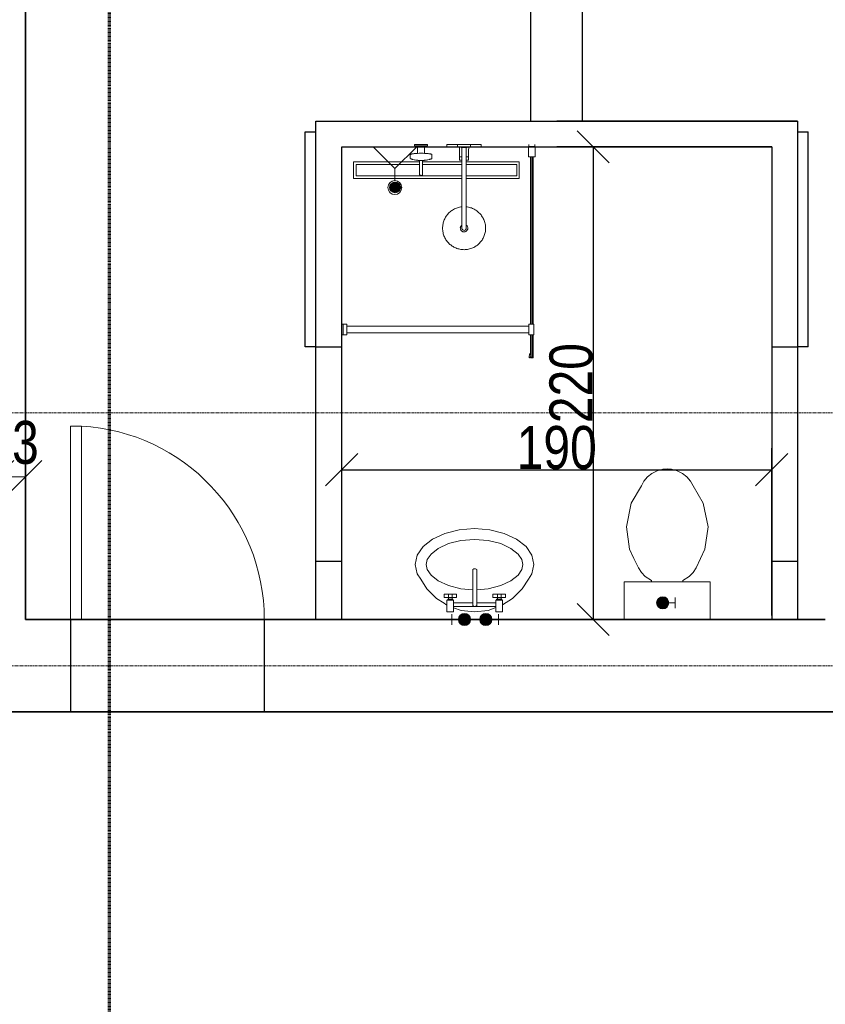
# Model space of a CAD drawing. Header units: millimetres. Extents: x -57350 to 14871, y -25411 to 16830.
# Tile 41 of 66: x -21531 to -17784, y -5145 to -563. Entities that reach past the tile are written whole.
import ezdxf
from ezdxf.lldxf.tags import DXFTag

# ---------------------------------------------------------------- set-up
doc = ezdxf.new("R2010")
doc.units = ezdxf.units.MM
doc.linetypes.add('Kreska', pattern=[6.35, 3.175, -3.175])
doc.linetypes.add('Linia siatki', pattern=[22.225, 12.7, -3.175, 3.175, -3.175])
for name, color, linetype, lineweight in [('A-ANNO-DIMS', 7, 'Continuous', 5), ('A-ANNO-DIMS-100', 7, 'Continuous', 5), ('A-DETL-GENF', 7, 'Continuous', 5), ('A-DOOR', 7, 'Continuous', 5), ('A-WALL', 7, 'Continuous', 5), ('G-ANNO-SYMB', 7, 'Continuous', 5), ('IS_Odbiorniki', 7, 'SOLID', 18), ('P-SANR-FIXT', 7, 'Continuous', 5), ('S-GRID', 7, 'Continuous', 5)]:
    doc.layers.add(name, color=color, linetype=linetype, lineweight=lineweight)
doc.layers.add('Default', color=7, linetype='Continuous')
doc.layers.add('IS_Ciepła_woda', color=1, linetype='DASHDOT', lineweight=30, true_color=0xff0000)
doc.styles.add('Arial_2', font='arial.ttf', dxfattribs={"width": 0.8, "height": 200})
tags = doc.linetypes.add('DASHDOT', pattern=[20, 10, -5, 0, -5]).pattern_tags.tags
tags[10:11] = [DXFTag(74, 4), DXFTag(75, 0), DXFTag(340, '0'), DXFTag(46, 0.0), DXFTag(50, 0.0), DXFTag(44, 0.0), DXFTag(45, 0.0)]
tags[8:9] = [DXFTag(74, 4), DXFTag(75, 0), DXFTag(340, '0'), DXFTag(46, 0.0), DXFTag(50, 0.0), DXFTag(44, 0.0), DXFTag(45, 0.0)]
tags[6:7] = [DXFTag(74, 4), DXFTag(75, 0), DXFTag(340, '0'), DXFTag(46, 0.0), DXFTag(50, 0.0), DXFTag(44, 0.0), DXFTag(45, 0.0)]
tags[4:5] = [DXFTag(74, 4), DXFTag(75, 0), DXFTag(340, '0'), DXFTag(46, 0.0), DXFTag(50, 0.0), DXFTag(44, 0.0), DXFTag(45, 0.0)]
tags = doc.linetypes.add('SOLID', pattern=[10, 10, 0]).pattern_tags.tags
tags[6:7] = [DXFTag(74, 4), DXFTag(75, 0), DXFTag(340, '0'), DXFTag(46, 0.0), DXFTag(50, 0.0), DXFTag(44, 0.0), DXFTag(45, 0.0)]
tags[4:5] = [DXFTag(74, 4), DXFTag(75, 0), DXFTag(340, '0'), DXFTag(46, 0.0), DXFTag(50, 0.0), DXFTag(44, 0.0), DXFTag(45, 0.0)]
doc.dimstyles.new('REVIT_standard', dxfattribs={"dimscale": 304.8, "dimtxt": 204.05188, "dimasz": 0.492126, "dimexe": 0.328084, "dimexo": 0.0625, "dimgap": 0, "dimtad": 1, "dimdec": 0, "dimlfac": 0.1, "dimzin": 0, "dimdsep": 46, "dimtxsty": 'Arial_2', "dimblk1": 'OBLIQUE', "dimblk2": 'OBLIQUE', "dimsah": 1, "dimcen": 0.09, "dimazin": 0, "dimtfac": 1, "dimtdec": 4, "dimtix": 1, "dimtmove": 0, "dimatfit": 3, "dimfxl": 0.328084, "dimfxlon": 1, "dimtvp": 1, "dimtolj": 1, "dimtzin": 0, "dimarcsym": 2})

# ---------------------------------------------------------------- blocks, each defined once
blk = doc.blocks.new('DIMBLOCK103-RZUT PIĘTRA I')
at = {"layer": 'A-ANNO-DIMS-100', "color": 250, "true_color": 0x303030, "transparency": 16777216}
for p, q in [((-21633.4, -2689.7), (-21633.4, -2589.7)), ((-21503.4, -2689.7), (-21503.4, -2589.7)), ((-21633.4, -2689.7), (-21558.4, -2614.7)), ((-21503.4, -2689.7), (-21428.4, -2614.7)), ((-21633.4, -2689.7), (-21708.4, -2764.7)), ((-21633.4, -2689.7), (-21503.4, -2689.7)), ((-21633.4, -2689.7), (-21633.4, -2789.7)), ((-21503.4, -2689.7), (-21578.4, -2764.7)), ((-21503.4, -2689.7), (-21503.4, -2789.7))]:
    blk.add_line(p, q, dxfattribs=at)
at = {"layer": 'A-ANNO-DIMS-100', "color": 0, "transparency": 16777216, "insert": (-21690.8, -2430.1), "char_height": 200, "width": 293.835, "attachment_point": 1, "line_spacing_factor": 0.941778, "style": 'Arial_2'}
blk.add_mtext('13', dxfattribs=at)
blk = doc.blocks.new('_Oblique')
at = {"color": 0, "linetype": 'ByBlock', "lineweight": -2}
blk.add_line((-0.5, -0.5), (0.5, 0.5), dxfattribs=at)
blk = doc.blocks.new('A$C4DF32C06')
at = {"layer": 'IS_Odbiorniki', "ltscale": 10}
h = blk.add_hatch(color=256, dxfattribs=at)
h.dxf.hatch_style = 1
edge = h.paths.add_edge_path()
edge.add_arc((28.2, 28.2), 28.2, 0, 360)
for points in [[(56.5, 28.2), (86.6, 28.2), (86.6, 52.7)], [(56.5, 28.2), (86.6, 28.2), (86.6, 3.8)]]:
    blk.add_lwpolyline(points, dxfattribs=at)
blk.add_circle((28.2, 28.2), 28.2, dxfattribs=at)
blk = doc.blocks.new('M_Jednoskrzydłowe płytowe - 90-1530093-RZUT PIĘTRA I')
at = {"layer": 'A-DOOR', "lineweight": 18}
for p, q in [((399, 215), (399, 1115.2)), ((450, 1115.2), (399, 1115.2)), ((450, 215), (450, 1115.2)), ((450, 215), (399, 215))]:
    blk.add_line(p, q, dxfattribs=at)
at = {"layer": 'A-DOOR'}
blk.add_arc((450, 215), 901.7, 93.2424, 180, dxfattribs=at)
blk = doc.blocks.new('Sanitary_Showers_Roca_T-500-Pack-Basic-Thermostatic - T-500 Pack Basic Thermostatic-822852-Rzut Parteru')
at = {"layer": 'A-DETL-GENF'}
for p, q in [((63, 0), (-4.7, 0)), ((-4.7, 0), (-4.7, -13)), ((85.3, 0), (63, 0)), ((155.3, 0), (85.3, 0)), ((-171.4, -45.4), (-172.8, -45.9)), ((-169.8, -44.9), (-171.4, -45.4)), ((-167.8, -44.5), (-169.8, -44.9)), ((-165.6, -44), (-167.8, -44.5)), ((-163.2, -43.6), (-165.6, -44)), ((-160.5, -43.2), (-163.2, -43.6)), ((-157.6, -42.8), (-160.5, -43.2)), ((-154.4, -42.5), (-157.6, -42.8)), ((-123.6, -0.1), (-154.7, -0.1)), ((-154.7, -0.1), (-154.7, -6.1)), ((-154.7, -6.1), (-140.7, -6.1)), ((-151.1, -42.2), (-154.4, -42.5)), ((-147.7, -41.9), (-151.1, -42.2)), ((-144.1, -41.7), (-147.7, -41.9)), ((-140.7, -41.5), (-144.1, -41.7)), ((-140.7, -6.1), (-140.7, -41.5)), ((-140.7, -6.1), (-108.7, -6.1)), ((-134.3, -41.3), (-140.7, -41.5)), ((-127.9, -41.2), (-134.3, -41.3)), ((-121.5, -41.2), (-127.9, -41.2)), ((-94.7, -0.1), (-123.6, -0.1)), ((-115.1, -41.3), (-121.5, -41.2)), ((-108.7, -41.5), (-115.1, -41.3)), ((-108.7, -41.5), (-108.7, -6.1)), ((-108.7, -6.1), (-94.7, -6.1)), ((-105.4, -41.7), (-108.7, -41.5)), ((-101.8, -41.9), (-105.4, -41.7)), ((-98.3, -42.2), (-101.8, -41.9)), ((-95, -42.5), (-98.3, -42.2)), ((-91.9, -42.8), (-95, -42.5)), ((-94.7, -6.1), (-94.7, -0.1)), ((-89, -43.2), (-91.9, -42.8)), ((-86.3, -43.6), (-89, -43.2)), ((-83.8, -44), (-86.3, -43.6)), ((-81.6, -44.4), (-83.8, -44)), ((-79.7, -44.9), (-81.6, -44.4)), ((-78, -45.4), (-79.7, -44.9)), ((-76.6, -45.9), (-78, -45.4)), ((-4.7, -13), (53.8, -13)), ((45.3, -0.1), (45.3, -12.1)), ((45.3, -12.1), (105.3, -12.1)), ((53.8, -13), (54, -29.1)), ((53.8, -13), (61.3, -13)), ((54, -29.1), (54, -31.8)), ((54, -31.8), (54.3, -52.5)), ((61.3, -12.1), (61.3, -14.6)), ((61.3, -14.6), (89.3, -14.6)), ((65, -14.6), (65, -73.3)), ((89.3, -12.1), (75.3, -12.1)), ((85.6, -73.3), (85.6, -14.6)), ((89.3, -14.6), (89.3, -12.1)), ((96.8, -13), (89.3, -13)), ((96.3, -52.5), (96.5, -31.8)), ((96.5, -29.1), (96.8, -13)), ((96.5, -31.8), (96.5, -29.1)), ((96.8, -13), (155.3, -13)), ((105.3, -12.1), (105.3, -0.1)), ((155.3, -13), (155.3, 0)), ((-174.7, -47), (-175.3, -48)), ((-175.3, -48), (-175.3, -65.1)), ((-175.3, -65.1), (-174.7, -66.2)), ((-173.9, -46.4), (-174.7, -47)), ((-174.7, -66.2), (-173.9, -66.7)), ((-172.8, -45.9), (-173.9, -46.4)), ((-173.9, -66.7), (-172.8, -67.2)), ((-172.8, -67.2), (-171.4, -67.7)), ((-171.4, -67.7), (-169.8, -68.2)), ((-169.8, -68.2), (-167.8, -68.7)), ((-167.8, -68.7), (-165.5, -69.1)), ((-165.5, -69.1), (-164, -69.6)), ((-164, -69.6), (-163.1, -69.8)), ((-163.1, -69.8), (-156.8, -71.3)), ((-156.8, -71.3), (-155.8, -71.5)), ((-155.8, -71.5), (-154.8, -71.7)), ((-154.8, -71.7), (-149.8, -72.7)), ((-149.8, -72.7), (-148.9, -72.8)), ((-148.9, -72.8), (-147.9, -73)), ((-147.9, -73), (-146.8, -73.1)), ((-146.8, -73.1), (-142.4, -73.8)), ((-142.4, -73.8), (-141.6, -73.9)), ((-141.6, -73.9), (-140.6, -74)), ((-140.6, -74), (-139.6, -74.1)), ((-139.6, -74.1), (-138.6, -74.2)), ((-138.6, -74.2), (-137.6, -74.3)), ((-137.6, -74.3), (-136.5, -74.3)), ((-136.5, -74.3), (-133.6, -74.6)), ((-133.6, -74.6), (-132.8, -74.6)), ((-132.8, -74.6), (-131.7, -74.7)), ((-131.7, -74.7), (-131.7, -80.5)), ((-131.7, -74.7), (-128.9, -74.8)), ((-131.7, -80.5), (-131.7, -86)), ((-131.7, -86), (-131.7, -88.8)), ((-131.7, -88.8), (-131.7, -91.8)), ((-128.9, -74.8), (-126.1, -74.9)), ((-126.1, -74.9), (-123.3, -74.9)), ((-123.3, -74.9), (-120.5, -74.8)), ((-120.5, -74.8), (-117.7, -74.7)), ((-117.7, -74.7), (-116.7, -74.6)), ((-117.7, -109.6), (-117.7, -74.7)), ((-116.7, -74.6), (-115.8, -74.6)), ((-115.8, -74.6), (-112.9, -74.3)), ((-112.9, -74.3), (-111.8, -74.3)), ((-111.8, -74.3), (-110.8, -74.2)), ((-110.8, -74.2), (-109.8, -74.1)), ((-109.8, -74.1), (-108.8, -74)), ((-108.8, -74), (-107.9, -73.9)), ((-107.9, -73.9), (-107, -73.7)), ((-107, -73.7), (-102.6, -73.1)), ((-102.6, -73.1), (-101.5, -73)), ((-101.5, -73), (-100.5, -72.8)), ((-100.5, -72.8), (-99.6, -72.7)), ((-99.6, -72.7), (-94.7, -71.7)), ((-94.7, -71.7), (-93.6, -71.5)), ((-93.6, -71.5), (-92.6, -71.3)), ((-92.6, -71.3), (-86.4, -69.8)), ((-86.4, -69.8), (-85.4, -69.5)), ((-85.4, -69.5), (-83.9, -69.1)), ((-83.9, -69.1), (-81.6, -68.6)), ((-81.6, -68.6), (-79.6, -68.2)), ((-79.6, -68.2), (-78, -67.7)), ((-78, -67.7), (-76.6, -67.2)), ((-75.5, -46.4), (-76.6, -45.9)), ((-76.6, -67.2), (-75.5, -66.7)), ((-74.8, -46.9), (-75.5, -46.4)), ((-75.5, -66.7), (-74.8, -66.1)), ((-74.1, -48), (-74.8, -46.9)), ((-74.8, -66.1), (-74.1, -65.1)), ((-74.1, -65.1), (-74.1, -48)), ((54.3, -52.5), (54.7, -73.3)), ((54.4, -57.9), (65, -57.9)), ((54.7, -73.3), (65, -73.3)), ((60.3, -57.9), (59.5, -57.9)), ((60.3, -73.2), (59.5, -73.3)), ((61.1, -57.8), (60.3, -57.9)), ((61.1, -73.1), (60.3, -73.2)), ((61.9, -57.6), (61.1, -57.8)), ((61.9, -73), (61.1, -73.1)), ((62.6, -57.4), (61.9, -57.6)), ((62.6, -72.8), (61.9, -73)), ((63.4, -57.2), (62.6, -57.4)), ((63.4, -72.6), (62.6, -72.8)), ((64.2, -57), (63.4, -57.2)), ((64.2, -72.3), (63.4, -72.6)), ((65, -56.7), (64.2, -57)), ((65, -72.1), (64.2, -72.3)), ((65, -73.3), (64.8, -290.3)), ((86.4, -56.9), (85.6, -56.7)), ((85.6, -57.9), (96.2, -57.9)), ((86.4, -72.3), (85.6, -72)), ((85.6, -290.3), (85.6, -73.3)), ((85.6, -73.3), (95.8, -73.3)), ((87.2, -57.2), (86.4, -56.9)), ((87.2, -72.5), (86.4, -72.3)), ((88, -57.4), (87.2, -57.2)), ((88, -72.7), (87.2, -72.5)), ((88.8, -57.6), (88, -57.4)), ((88.8, -72.9), (88, -72.7)), ((89.6, -57.8), (88.8, -57.6)), ((89.6, -73.1), (88.8, -72.9)), ((90.4, -57.9), (89.6, -57.8)), ((90.4, -73.2), (89.6, -73.1)), ((91.3, -57.9), (90.4, -57.9)), ((91.3, -73.3), (90.4, -73.2)), ((95.8, -73.3), (96.3, -52.5)), ((-131.7, -91.8), (-131.7, -96.5)), ((-131.7, -96.5), (-131.7, -101.5)), ((-131.7, -101.5), (-131.7, -116.3)), ((-131.7, -116.3), (-131.7, -138.6)), ((-117.7, -121.5), (-117.7, -109.6)), ((-117.7, -130.3), (-117.7, -121.5)), ((-117.7, -136.7), (-117.7, -130.3)), ((-117.7, -138.6), (-117.7, -136.7)), ((-131.7, -138.6), (-131.5, -139.9)), ((-131.5, -139.9), (-131.1, -141.1)), ((-131.1, -141.1), (-130.4, -142.3)), ((-130.4, -142.3), (-129.5, -143.4)), ((-129.5, -143.4), (-127.2, -144.9)), ((-127.2, -144.9), (-126, -145.3)), ((-126, -145.3), (-124.7, -145.5)), ((-124.7, -145.5), (-123.4, -145.3)), ((-123.4, -145.3), (-122.1, -144.9)), ((-122.1, -144.9), (-119.9, -143.3)), ((-119.9, -143.3), (-119, -142.3)), ((-119, -142.3), (-118.3, -141.1)), ((-118.3, -141.1), (-117.8, -139.9)), ((-117.8, -139.9), (-117.7, -138.6)), ((3.1, -320.6), (0, -324)), ((6.4, -317.2), (3.1, -320.6)), ((10, -314.1), (6.4, -317.2)), ((13.7, -311), (10, -314.1)), ((17.6, -308.1), (13.7, -311)), ((21.7, -305.3), (17.6, -308.1)), ((26, -302.8), (21.7, -305.3)), ((30.4, -300.4), (26, -302.8)), ((35, -298.2), (30.4, -300.4)), ((39.7, -296.3), (35, -298.2)), ((44.6, -294.6), (39.7, -296.3)), ((49.5, -293.1), (44.6, -294.6)), ((54.6, -291.9), (49.5, -293.1)), ((59.6, -291), (54.6, -291.9)), ((64.8, -290.3), (59.6, -291)), ((65, -290.3), (65, -385.5)), ((90.3, -290.9), (85.6, -290.3)), ((85.6, -385.5), (85.6, -290.3)), ((95.3, -291.8), (90.3, -290.9)), ((100.2, -292.9), (95.3, -291.8)), ((104.9, -294.3), (100.2, -292.9)), ((109.5, -295.8), (104.9, -294.3)), ((114, -297.6), (109.5, -295.8)), ((118.4, -299.5), (114, -297.6)), ((122.5, -301.6), (118.4, -299.5)), ((126.6, -303.9), (122.5, -301.6)), ((130.4, -306.3), (126.6, -303.9)), ((134.1, -308.9), (130.4, -306.3)), ((137.6, -311.6), (134.1, -308.9)), ((141.1, -314.5), (137.6, -311.6)), ((144.5, -317.6), (141.1, -314.5)), ((147.8, -320.9), (144.5, -317.6)), ((-21.6, -364.9), (-22.7, -369.8)), ((-20.2, -360.1), (-21.6, -364.9)), ((-18.7, -355.5), (-20.2, -360.1)), ((-16.9, -351), (-18.7, -355.5)), ((-15, -346.7), (-16.9, -351)), ((-12.8, -342.5), (-15, -346.7)), ((-10.6, -338.5), (-12.8, -342.5)), ((-8.2, -334.6), (-10.6, -338.5)), ((-5.6, -331), (-8.2, -334.6)), ((-2.9, -327.4), (-5.6, -331)), ((0, -324), (-2.9, -327.4)), ((151, -324.4), (147.8, -320.9)), ((154.1, -328.2), (151, -324.4)), ((157, -332.1), (154.1, -328.2)), ((159.7, -336.2), (157, -332.1)), ((162.3, -340.5), (159.7, -336.2)), ((164.7, -344.9), (162.3, -340.5)), ((166.8, -349.5), (164.7, -344.9)), ((168.8, -354.2), (166.8, -349.5)), ((170.5, -359.1), (168.8, -354.2)), ((171.9, -364), (170.5, -359.1)), ((173.1, -369), (171.9, -364)), ((-24.6, -384.8), (-24.7, -390)), ((-24.7, -390), (-24.6, -395.1)), ((-24.2, -379.7), (-24.6, -384.8)), ((-24.6, -395.1), (-24.2, -400.3)), ((-23.6, -374.7), (-24.2, -379.7)), ((-24.2, -400.3), (-23.5, -405.4)), ((-22.7, -369.8), (-23.6, -374.7)), ((-23.5, -405.4), (-22.5, -410.5)), ((-22.5, -410.5), (-21.3, -415.5)), ((58.2, -386.3), (57.8, -388.8)), ((57.8, -388.8), (57.9, -391.4)), ((57.9, -391.4), (58.3, -393.9)), ((58.9, -383.8), (58.2, -386.3)), ((58.3, -393.9), (59.1, -396.4)), ((59.9, -381.4), (58.9, -383.8)), ((59.1, -396.4), (60.3, -398.7)), ((61.3, -379.3), (59.9, -381.4)), ((60.3, -398.7), (61.7, -400.8)), ((63, -377.3), (61.3, -379.3)), ((61.7, -400.8), (63.5, -402.7)), ((65, -375.6), (63, -377.3)), ((63.5, -402.7), (65.5, -404.3)), ((65, -385.5), (65.3, -392.3)), ((65.3, -392.3), (69, -397.9)), ((65.5, -404.3), (67.8, -405.6)), ((67.8, -405.6), (70.2, -406.5)), ((69, -397.9), (75.3, -400.1)), ((70.2, -406.5), (72.7, -407.1)), ((72.7, -407.1), (75.3, -407.3)), ((75.3, -400.1), (81.6, -397.9)), ((75.3, -407.3), (77.9, -407.1)), ((77.9, -407.1), (80.4, -406.5)), ((80.4, -406.5), (82.8, -405.6)), ((81.6, -397.9), (85.3, -392.3)), ((82.8, -405.6), (85, -404.3)), ((85, -404.3), (87.1, -402.7)), ((85.3, -392.3), (85.6, -385.5)), ((87.6, -377.3), (85.6, -375.6)), ((87.1, -402.7), (88.8, -400.8)), ((89.3, -379.3), (87.6, -377.3)), ((88.8, -400.8), (90.3, -398.7)), ((90.7, -381.4), (89.3, -379.3)), ((90.3, -398.7), (91.5, -396.4)), ((91.7, -383.8), (90.7, -381.4)), ((91.5, -396.4), (92.3, -393.9)), ((92.4, -386.3), (91.7, -383.8)), ((92.3, -393.9), (92.7, -391.4)), ((92.8, -388.8), (92.4, -386.3)), ((92.7, -391.4), (92.8, -388.8)), ((172.1, -414.6), (173.3, -409.8)), ((174.1, -374.1), (173.1, -369)), ((173.3, -409.8), (174.2, -404.8)), ((174.7, -379.3), (174.1, -374.1)), ((174.2, -404.8), (174.8, -399.8)), ((175.1, -384.4), (174.7, -379.3)), ((174.8, -399.8), (175.2, -394.7)), ((175.3, -389.6), (175.1, -384.4)), ((175.2, -394.7), (175.3, -389.6)), ((-21.3, -415.5), (-19.9, -420.5)), ((-19.9, -420.5), (-18.2, -425.3)), ((-18.2, -425.3), (-16.2, -430)), ((-16.2, -430), (-14.1, -434.6)), ((-14.1, -434.6), (-11.7, -439.1)), ((-11.7, -439.1), (-9.1, -443.3)), ((-9.1, -443.3), (-6.4, -447.5)), ((-6.4, -447.5), (-3.5, -451.4)), ((-3.5, -451.4), (-0.4, -455.1)), ((-0.4, -455.1), (2.8, -458.6)), ((147.5, -459), (150.6, -455.6)), ((150.6, -455.6), (153.5, -452.1)), ((153.5, -452.1), (156.2, -448.5)), ((156.2, -448.5), (158.7, -444.9)), ((158.7, -444.9), (161.1, -441)), ((161.1, -441), (163.4, -437)), ((163.4, -437), (165.5, -432.8)), ((165.5, -432.8), (167.5, -428.5)), ((167.5, -428.5), (169.2, -424)), ((169.2, -424), (170.8, -419.4)), ((170.8, -419.4), (172.1, -414.6)), ((2.8, -458.6), (6.1, -461.9)), ((6.1, -461.9), (9.5, -465.1)), ((9.5, -465.1), (13, -468)), ((13, -468), (16.5, -470.7)), ((16.5, -470.7), (20.2, -473.2)), ((20.2, -473.2), (24, -475.6)), ((24, -475.6), (28, -477.9)), ((28, -477.9), (32.2, -480)), ((32.2, -480), (36.6, -482)), ((36.6, -482), (41, -483.7)), ((41, -483.7), (45.7, -485.3)), ((45.7, -485.3), (50.4, -486.6)), ((50.4, -486.6), (55.3, -487.7)), ((55.3, -487.7), (60.2, -488.6)), ((60.2, -488.6), (65.3, -489.3)), ((65.3, -489.3), (70.4, -489.6)), ((70.4, -489.6), (75.5, -489.8)), ((75.5, -489.8), (80.6, -489.6)), ((80.6, -489.6), (85.8, -489.2)), ((85.8, -489.2), (90.9, -488.5)), ((90.9, -488.5), (96, -487.6)), ((96, -487.6), (101.1, -486.4)), ((101.1, -486.4), (106, -484.9)), ((106, -484.9), (110.8, -483.2)), ((110.8, -483.2), (115.6, -481.3)), ((115.6, -481.3), (120.2, -479.1)), ((120.2, -479.1), (124.6, -476.8)), ((124.6, -476.8), (128.9, -474.2)), ((128.9, -474.2), (133, -471.4)), ((133, -471.4), (136.9, -468.5)), ((136.9, -468.5), (140.6, -465.5)), ((140.6, -465.5), (144.1, -462.3)), ((144.1, -462.3), (147.5, -459))]:
    blk.add_line(p, q, dxfattribs=at)
blk = doc.blocks.new('Plumbing_Drainage_Roca_IN-WALL-950-IN-DRAIN-CHANNEL-Installatio - IN-WALL 950 IN-DRAIN CHANNEL - Installation drainage kit-V29-Rzut Parteru')
at = {"layer": 'A-DETL-GENF'}
for p, q in [((-385.7, 39.3), (-385.7, -38.1)), ((-78, 39.3), (-385.7, 39.3)), ((-78, 39.3), (-385.7, 39.3)), ((-385.7, 39.3), (-385.7, -38.1)), ((-78, 27.3), (-373.4, 27.3)), ((-373.4, 27.3), (-373.4, -26)), ((118.7, 39.3), (-63.9, 39.3)), ((118.7, 39.3), (-63.9, 39.3)), ((118.7, 27.3), (-63.9, 27.3)), ((385.8, 39.3), (139.3, 39.3)), ((385.8, 39.3), (139.3, 39.3)), ((373.6, 27.3), (139.3, 27.3)), ((373.6, -26), (373.6, 27.3)), ((385.8, -38.1), (385.8, 39.3)), ((385.8, -38.1), (385.8, 39.3)), ((-385.7, -38.1), (118.6, -38.1)), ((-385.7, -38.1), (118.6, -38.1)), ((-373.4, -26), (118.7, -26)), ((139.3, -26), (373.6, -26)), ((139.3, -38.1), (385.8, -38.1)), ((139.3, -38.1), (385.8, -38.1))]:
    blk.add_line(p, q, dxfattribs=at)
blk = doc.blocks.new('Sanitary_Shower-screens_Shower-wall-Square_100_GB51SRWL10 _1_ - 1000 mm_ Chromed Profiles-830542-Rzut Parteru')
at = {"layer": 'P-SANR-FIXT', "color": 13, "true_color": 0xcb6b69}
for p, q in [((11, 898), (1, 898)), ((11, 899), (11, 898)), ((11, 898), (11, 870)), ((56.5, 900), (12, 900)), ((58, 869.5), (58, 898.5)), ((837, 890.5), (58, 890.5)), ((58, 890.5), (58, 877.5)), ((837, 887), (58, 887)), ((58, 887), (58, 881)), ((58, 881), (837, 881)), ((58, 877.5), (837, 877.5)), ((887, 893), (837, 893)), ((837, 893), (837, 870)), ((887, 870), (887, 893)), ((993.5, 890.5), (887, 890.5)), ((991.5, 887), (887, 887)), ((887, 881), (991.5, 881)), ((887, 877.5), (981.3, 877.5)), ((977.8, 872.6), (991.1, 871.2)), ((981.1, 876.9), (978.3, 877.2)), ((980, 888.6), (979.9, 887.1)), ((979.9, 887.1), (991.8, 888.3)), ((991.8, 879.7), (979.9, 880.9)), ((979.9, 880.9), (979.9, 879.8)), ((979.9, 879.8), (981.8, 879.6)), ((991.4, 889.5), (980, 888.6)), ((981.8, 879.6), (981.1, 876.9)), ((988.9, 876), (989.6, 878.9)), ((991.5, 875.7), (988.9, 876)), ((989.3, 877.5), (993.5, 877.5)), ((989.6, 878.9), (991.3, 878.6)), ((991.5, 881), (991.5, 887)), ((991.8, 888.3), (991.8, 879.7)), ((993, 880.1), (993, 888)), ((993.5, 877.5), (993.5, 890.5)), ((1, 870), (11, 870)), ((11, 870), (11, 869)), ((12, 868), (56.5, 868)), ((837, 870), (887, 870)), ((846.5, 870), (846.5, 23)), ((877.5, 23), (877.5, 870)), ((846.5, 23), (837, 23)), ((837, 23), (837, 0)), ((837, 0), (887, 0)), ((838, 6), (888, 6)), ((846.5, 23), (877.5, 23)), ((887, 23), (877.5, 23)), ((887, 0), (887, 23))]:
    blk.add_line(p, q, dxfattribs=at)
for centre, radius, start, end in [((12, 899), 1, 90, 180), ((56.5, 898.5), 1.5, 0, 90), ((978, 874.9), 2.29, 83.0727, 263.758), ((991.3, 873.5), 2.28, 263.758, 84.1208), ((991.5, 880.1), 1.52, 261.8239, 359.9691), ((991.5, 888), 1.51, 2.4505, 94.355), ((12, 869), 1, 180, 270), ((56.5, 869.5), 1.5, 270, 360)]:
    blk.add_arc(centre, radius, start, end, dxfattribs=at)
blk = doc.blocks.new('*D429')
at = {"layer": 'A-ANNO-DIMS', "color": 0, "lineweight": -2, "transparency": 16777216}
for p, q in [((-20032.9, -3335.4), (-20032.9, -2557.3)), ((-18032.9, -3335.4), (-18032.9, -2557.3)), ((-20032.9, -2657.3), (-18032.9, -2657.3))]:
    blk.add_line(p, q, dxfattribs=at)
at = {"layer": 'Defpoints', "color": 0, "transparency": 16777216}
for p in [(-18032.9, -2657.3), (-20032.9, -3354.4), (-18032.9, -3354.4)]:
    blk.add_point(p, dxfattribs=at)
at = {"layer": 'A-ANNO-DIMS', "color": 0, "lineweight": -2, "transparency": 16777216, "xscale": 150, "yscale": 150, "zscale": 150, "rotation": 180}
blk.add_blockref('_Oblique', (-20032.9, -2657.3), dxfattribs=at)
at = {"layer": 'A-ANNO-DIMS', "color": 0, "lineweight": -2, "transparency": 16777216, "xscale": 150, "yscale": 150, "zscale": 150}
blk.add_blockref('_Oblique', (-18032.9, -2657.3), dxfattribs=at)
at = {"layer": 'A-ANNO-DIMS', "color": 0, "transparency": 16777216, "insert": (-19032.9, -2555.2), "char_height": 200, "attachment_point": 5, "style": 'Arial_2'}
blk.add_mtext('\\A1;190', dxfattribs=at)
blk = doc.blocks.new('*D430')
at = {"layer": 'A-ANNO-DIMS', "color": 0, "lineweight": -2, "transparency": 16777216}
for p, q in [((-18051.9, -1154.4), (-18963.4, -1154.4)), ((-18863.4, -1154.4), (-18863.4, -3354.4)), ((-18051.9, -3354.4), (-18963.4, -3354.4))]:
    blk.add_line(p, q, dxfattribs=at)
at = {"layer": 'Defpoints', "color": 0, "transparency": 16777216}
for p in [(-18032.9, -1154.4), (-18863.4, -3354.4), (-18032.9, -3354.4)]:
    blk.add_point(p, dxfattribs=at)
at = {"layer": 'A-ANNO-DIMS', "color": 0, "lineweight": -2, "transparency": 16777216, "xscale": 150, "yscale": 150, "zscale": 150}
for p, rotation in [((-18863.4, -1154.4), 90), ((-18863.4, -3354.4), 270)]:
    blk.add_blockref('_Oblique', p, dxfattribs=dict(at, rotation=rotation))
at = {"layer": 'A-ANNO-DIMS', "color": 0, "transparency": 16777216, "insert": (-18965.5, -2254.4), "char_height": 200, "attachment_point": 5, "rotation": 90, "style": 'Arial_2'}
blk.add_mtext('\\A1;220', dxfattribs=at)

msp = doc.modelspace()

# ---------------------------------------------------------------- hatches: boundary and pattern name
at = {"true_color": 0xed1f24}
h = msp.add_hatch(color=240, dxfattribs=at)
h.dxf.hatch_style = 1
edge = h.paths.add_edge_path()
edge.add_arc((-19784.55543, -1343.60134), 24.46739, 0, 360)
h = msp.add_hatch(color=240, dxfattribs=at)
h.dxf.hatch_style = 1
edge = h.paths.add_edge_path()
edge.add_arc((-18539.89076, -3276.74034), 24.46739, 0, 360)
h = msp.add_hatch(color=240, dxfattribs=at)
h.dxf.hatch_style = 1
edge = h.paths.add_edge_path()
edge.add_arc((-19461.82979, -3355.1091), 24.46739, 0, 360)
h = msp.add_hatch(color=240, dxfattribs=at)
h.dxf.hatch_style = 1
edge = h.paths.add_edge_path()
edge.add_arc((-19362.17242, -3355.67976), 24.46739, 0, 360)

# ---------------------------------------------------------------- linework, layer by layer
for p, q in [((-19152.86417, -1034.40745), (-19152.86417, 2095.59255)), ((-18912.86417, -1034.40745), (-18912.86417, 2095.59255)), ((-20152.86417, -3354.40745), (-20152.86417, -1034.40745)), ((-20152.86417, -1034.40745), (-17912.86417, -1034.40745)), ((-17912.86417, -1034.40745), (-19032.86417, -1034.40745)), ((-17912.86417, -1034.40745), (-17912.86417, -3354.40745)), ((-20202.86417, -2084.93179), (-20202.86417, -1084.93179)), ((-20202.86417, -1084.93179), (-20152.86417, -1084.93179)), ((-17912.86417, -1084.93179), (-17862.86417, -1084.93179)), ((-17862.86417, -2084.93179), (-17862.86417, -1084.93179)), ((-20032.86417, -3354.40745), (-20032.86417, -1154.40745)), ((-20032.86417, -1154.40745), (-18032.86417, -1154.40745)), ((-18032.86417, -1154.40745), (-19032.86417, -1154.40745)), ((-18032.86417, -1154.40745), (-18032.86417, -3354.40745)), ((-20152.86417, -2084.93179), (-20202.86417, -2084.93179)), ((-20152.86417, -3084.93179), (-20152.86417, -2084.93179)), ((-20152.86417, -2084.93179), (-20032.86417, -2084.93179)), ((-18032.86417, -2084.93179), (-17912.86417, -2084.93179)), ((-17862.86417, -2084.93179), (-17912.86417, -2084.93179)), ((-20032.86417, -3084.93179), (-20152.86417, -3084.93179)), ((-17912.86417, -3084.93179), (-18032.86417, -3084.93179)), ((-21503.41602, -3354.40745), (-19103.41602, -3354.40745)), ((-21295.00939, -3354.40745), (-21295.00939, -3784.40745)), ((-20393.31793, -3354.40745), (-20393.31793, -3784.40745)), ((-18032.86417, -3354.40745), (-20032.86417, -3354.40745))]:
    msp.add_line(p, q)
at = {"color": 240, "true_color": 0xed1f24}
for centre in [(-19784.55543, -1343.60134), (-18539.89076, -3276.74034), (-19461.82979, -3355.1091), (-19362.17242, -3355.67976)]:
    msp.add_circle(centre, 24.46739, dxfattribs=at)
at = {"layer": 'A-WALL', "lineweight": 35}
for p, q in [((-21503.41602, -3354.40745), (-21503.41602, 2095.59255)), ((-20698.41602, -3354.40745), (-21503.41602, -3354.40745)), ((-18863.41602, -3354.40745), (-20698.41602, -3354.40745)), ((-17784.52813, -3354.40745), (-18863.41602, -3354.40745)), ((-22243.41602, -3784.40745), (-20698.41602, -3784.40745)), ((-20698.41602, -3784.40745), (-17406.11821, -3784.40745))]:
    msp.add_line(p, q, dxfattribs=at)
at = {"layer": 'Default', "color": 7, "lineweight": 15, "ltscale": 35, "transparency": 33554687}
for p, q in [((-18565.83395, -2662.65874), (-18539.51772, -2655.27934)), ((-18539.51772, -2655.27934), (-18519.04126, -2653.4311)), ((-18519.04126, -2653.4311), (-18519.04126, -2652.79015)), ((-18498.56819, -2655.27934), (-18519.04126, -2653.4311)), ((-18472.24688, -2662.65874), (-18498.56819, -2655.27934)), ((-18610.65631, -2690.64346), (-18627.2769, -2710.06015)), ((-18610.65631, -2690.64346), (-18589.8848, -2674.62482)), ((-18589.8848, -2674.62482), (-18565.83395, -2662.65874)), ((-18448.19772, -2674.62482), (-18472.24688, -2662.65874)), ((-18427.42621, -2690.64346), (-18448.19772, -2674.62482)), ((-18410.80562, -2710.06015), (-18427.42621, -2690.64346)), ((-18639.0412, -2732.03556), (-18686.04076, -2812.77481)), ((-18627.2769, -2710.06015), (-18639.0412, -2732.03556)), ((-18399.04132, -2732.03556), (-18410.80562, -2710.06015)), ((-18399.04132, -2732.03556), (-18352.04176, -2812.77481)), ((-18686.04076, -2812.77481), (-18709.04032, -2923.36569)), ((-18352.04176, -2812.77481), (-18329.0422, -2923.36569)), ((-19486.60214, -2937.05462), (-19415.07017, -2931.33016)), ((-19415.07017, -2931.33016), (-19343.5382, -2937.05462)), ((-18694.04075, -3026.89934), (-18709.04032, -2923.36569)), ((-18329.0422, -2923.36569), (-18344.04177, -3026.89934)), ((-19610.49525, -2980.42043), (-19553.25747, -2953.78543)), ((-19553.25747, -2953.78543), (-19486.60214, -2937.05462)), ((-19343.5382, -2937.05462), (-19276.88286, -2953.78543)), ((-19276.88286, -2953.78543), (-19219.64169, -2980.42043)), ((-19682.02722, -3055.55901), (-19654.41893, -3015.1453)), ((-19654.41893, -3015.1453), (-19610.49525, -2980.42043)), ((-19617.43039, -3049.63786), (-19584.09086, -3023.28773)), ((-19584.09086, -3023.28773), (-19536.46731, -3001.13428)), ((-19536.46731, -3001.13428), (-19478.4631, -2986.55523)), ((-19478.4631, -2986.55523), (-19415.07017, -2981.50563)), ((-19415.07017, -2981.50563), (-19351.67384, -2986.55523)), ((-19351.67384, -2986.55523), (-19293.66963, -3001.13428)), ((-19293.66963, -3001.13428), (-19246.04948, -3023.28773)), ((-19246.04948, -3023.28773), (-19212.70994, -3049.63786)), ((-19219.64169, -2980.42043), (-19175.7214, -3015.1453)), ((-19175.7214, -3015.1453), (-19148.11311, -3055.55901)), ((-19691.44477, -3098.94178), (-19682.02722, -3055.55901)), ((-19635.23454, -3075.70313), (-19617.43039, -3049.63786)), ((-19212.70994, -3049.63786), (-19194.9024, -3075.70313)), ((-19148.11311, -3055.55901), (-19138.69556, -3098.94178)), ((-18674.04246, -3070.79758), (-18694.04075, -3026.89934)), ((-18364.04006, -3070.79758), (-18344.04177, -3026.89934)), ((-19682.02722, -3142.32455), (-19691.44477, -3098.94178)), ((-19640.28074, -3098.94178), (-19635.23454, -3075.70313)), ((-19635.23454, -3122.18043), (-19640.28074, -3098.94178)), ((-19194.9024, -3075.70313), (-19189.85959, -3098.94178)), ((-19189.85959, -3098.94178), (-19194.9024, -3122.18043)), ((-19138.69556, -3098.94178), (-19148.11311, -3142.32455)), ((-18653.04035, -3114.67887), (-18674.04246, -3070.79758)), ((-18639.0412, -3135.85563), (-18653.04035, -3114.67887)), ((-18399.04132, -3135.85563), (-18385.04217, -3114.67887)), ((-18385.04217, -3114.67887), (-18364.04006, -3070.79758)), ((-19665.25741, -3166.87901), (-19682.02722, -3142.32455)), ((-19617.43039, -3148.2457), (-19635.23454, -3122.18043)), ((-19584.09086, -3174.59583), (-19617.43039, -3148.2457)), ((-19418.03413, -3118.10921), (-19423.39572, -3122.42969)), ((-19418.03413, -3118.10921), (-19423.39572, -3122.42969)), ((-19423.39572, -3122.42969), (-19423.39572, -3277.32915)), ((-19414.24609, -3118.10921), (-19418.03413, -3118.10921)), ((-19410.45465, -3118.10921), (-19414.24609, -3118.10921)), ((-19410.45465, -3118.10921), (-19405.09306, -3122.42969)), ((-19405.09306, -3122.42969), (-19405.09306, -3143.85401)), ((-19405.09306, -3143.85401), (-19405.09306, -3289.3834)), ((-19212.70994, -3148.2457), (-19246.04948, -3174.59583)), ((-19194.9024, -3122.18043), (-19212.70994, -3148.2457)), ((-19148.11311, -3142.32455), (-19164.88292, -3166.87901)), ((-18621.04036, -3154.3109), (-18639.0412, -3135.85563)), ((-18592.04165, -3173.3359), (-18621.04036, -3154.3109)), ((-18446.03917, -3173.3359), (-18417.04216, -3154.3109)), ((-18417.04216, -3154.3109), (-18399.04132, -3135.85563)), ((-19665.25741, -3166.87901), (-19636.55713, -3212.39658)), ((-19536.46731, -3196.76793), (-19584.09086, -3174.59583)), ((-19478.4631, -3211.33003), (-19536.46731, -3196.76793)), ((-19293.66963, -3196.76793), (-19351.7281, -3211.34698)), ((-19246.04948, -3174.59583), (-19293.66963, -3196.76793)), ((-19193.5832, -3212.39658), (-19164.88292, -3166.87901)), ((-18592.04165, -3178.40245), (-18719.04116, -3178.40245)), ((-18719.04116, -3178.40245), (-18719.04116, -3354.40745)), ((-18592.04165, -3178.40245), (-18592.04165, -3173.3359)), ((-18446.03917, -3178.40245), (-18592.04165, -3178.40245)), ((-18446.03917, -3178.40245), (-18446.03917, -3173.3359)), ((-18319.04135, -3178.40245), (-18446.03917, -3178.40245)), ((-18319.04135, -3354.40745), (-18319.04135, -3178.40245)), ((-19636.55713, -3212.39658), (-19591.66355, -3257.16638)), ((-19556.79117, -3236.52374), (-19556.79117, -3251.45888)), ((-19536.60635, -3236.52374), (-19556.79117, -3236.52374)), ((-19556.79117, -3251.45888), (-19536.60635, -3251.45888)), ((-19536.60635, -3236.52374), (-19536.60635, -3251.45888)), ((-19519.5822, -3236.52374), (-19536.60635, -3236.52374)), ((-19536.60635, -3251.45888), (-19519.5822, -3251.45888)), ((-19536.60635, -3259.46057), (-19536.60635, -3251.45888)), ((-19519.5822, -3251.45888), (-19519.5822, -3236.52374)), ((-19499.00739, -3236.52374), (-19519.5822, -3236.52374)), ((-19519.5822, -3251.45888), (-19519.5415, -3251.45888)), ((-19519.5415, -3259.46057), (-19519.5415, -3251.45888)), ((-19519.5415, -3251.45888), (-19499.00739, -3251.45888)), ((-19499.00739, -3251.45888), (-19499.00739, -3236.52374)), ((-19423.39572, -3215.73867), (-19478.4631, -3211.33003)), ((-19351.7281, -3211.34698), (-19405.19819, -3215.73867)), ((-19329.4814, -3236.52374), (-19329.4814, -3251.45888)), ((-19308.39112, -3236.52374), (-19329.4814, -3236.52374)), ((-19329.4814, -3251.45888), (-19308.39112, -3251.45888)), ((-19308.39112, -3251.45888), (-19308.39112, -3236.52374)), ((-19291.88243, -3236.52374), (-19308.39112, -3236.52374)), ((-19308.39112, -3251.45888), (-19291.88243, -3251.45888)), ((-19308.39112, -3259.46057), (-19308.39112, -3251.45888)), ((-19271.69762, -3236.52374), (-19291.88243, -3236.52374)), ((-19291.88243, -3251.45888), (-19291.88243, -3236.52374)), ((-19291.88243, -3251.45888), (-19271.69762, -3251.45888)), ((-19291.88243, -3259.46057), (-19291.88243, -3251.45888)), ((-19271.69762, -3251.45888), (-19271.69762, -3236.52374)), ((-19238.47678, -3257.16638), (-19193.5832, -3212.39658)), ((-19591.66355, -3257.16638), (-19556.79117, -3279.03495)), ((-19556.79117, -3279.03495), (-19549.21508, -3283.78273)), ((-19549.21508, -3283.78273), (-19543.77549, -3287.19604)), ((-19539.99931, -3264.61699), (-19543.77549, -3264.61699)), ((-19543.77549, -3264.61699), (-19543.77549, -3318.84502)), ((-19539.99931, -3259.46057), (-19539.99931, -3264.61699)), ((-19539.99931, -3259.46057), (-19515.59407, -3259.46057)), ((-19515.59407, -3264.61699), (-19539.99931, -3264.61699)), ((-19515.59407, -3264.61699), (-19515.59407, -3259.46057)), ((-19512.37237, -3264.61699), (-19515.59407, -3264.61699)), ((-19512.37237, -3264.61699), (-19512.37237, -3318.84502)), ((-19423.39572, -3277.32915), (-19512.37237, -3277.32915)), ((-19414.24609, -3294.09557), (-19512.37237, -3294.09557)), ((-19423.39572, -3289.3834), (-19423.39572, -3277.32915)), ((-19418.03413, -3294.09557), (-19423.39572, -3289.3834)), ((-19418.03413, -3294.09557), (-19423.39572, -3294.09557)), ((-19410.45465, -3294.09557), (-19418.03413, -3294.09557)), ((-19316.11642, -3294.09557), (-19414.24609, -3294.09557)), ((-19405.09306, -3289.3834), (-19410.45465, -3294.09557)), ((-19405.09306, -3294.09557), (-19410.45465, -3294.09557)), ((-19316.11642, -3277.32915), (-19405.09306, -3277.32915)), ((-19352.05706, -3311.76915), (-19316.11642, -3299.21638)), ((-19312.33855, -3264.61699), (-19316.11642, -3264.61699)), ((-19316.11642, -3318.84502), (-19316.11642, -3264.61699)), ((-19312.33855, -3259.46057), (-19312.33855, -3264.61699)), ((-19308.39112, -3259.46057), (-19312.33855, -3259.46057)), ((-19287.93161, -3264.61699), (-19312.33855, -3264.61699)), ((-19308.39112, -3259.46057), (-19291.88243, -3259.46057)), ((-19287.93161, -3259.46057), (-19291.88243, -3259.46057)), ((-19287.93161, -3264.61699), (-19287.93161, -3259.46057)), ((-19284.7133, -3264.61699), (-19287.93161, -3264.61699)), ((-19284.7133, -3286.16509), (-19238.47678, -3257.16638)), ((-19284.7133, -3318.84502), (-19284.7133, -3264.61699)), ((-19543.77549, -3318.84502), (-19512.37237, -3318.84502)), ((-19512.37237, -3299.78441), (-19478.07989, -3311.76915)), ((-19478.07989, -3311.76915), (-19415.07017, -3318.84502)), ((-19415.07017, -3318.84502), (-19352.05706, -3311.76915)), ((-19316.11642, -3318.84502), (-19284.7133, -3318.84502))]:
    msp.add_line(p, q, dxfattribs=at)
at = {"layer": 'G-ANNO-SYMB', "linetype": 'Kreska', "lineweight": 70}
msp.add_line((-21113.01642, -24302.92169), (-21113.01642, 15819.38791), dxfattribs=at)
at = {"layer": 'IS_Odbiorniki', "ltscale": 10}
for points in [[(-19885.78858, -1156.04159), (-19685.78858, -1156.04159), (-19785.78858, -1255.12416), (-19885.78858, -1156.04159)], [(-19785.78858, -1255.12416), (-19785.78858, -1314.5737)]]:
    msp.add_lwpolyline(points, dxfattribs=at)
msp.add_ellipse((-19785.78858, -1344.29847), major_axis=(0, -32.35057), ratio=1, dxfattribs=at)
at = {"layer": 'S-GRID', "linetype": 'Linia siatki'}
for p, q in [((-55866.74056, -2392.40745), (1287.74041, -2392.40745)), ((-55866.74056, -3569.40745), (1287.74041, -3569.40745))]:
    msp.add_line(p, q, dxfattribs=at)

# ---------------------------------------------------------------- block references
at = {"layer": 'A-DETL-GENF'}
for name, p in [('Sanitary_Showers_Roca_T-500-Pack-Basic-Thermostatic - T-500 Pack Basic Thermostatic-822852-Rzut Parteru', (-19539.12117, -1143.40745)), ('Plumbing_Drainage_Roca_IN-WALL-950-IN-DRAIN-CHANNEL-Installatio - IN-WALL 950 IN-DRAIN CHANNEL - Installation drainage kit-V29-Rzut Parteru', (-19592.86417, -1263.40745))]:
    msp.add_blockref(name, p, dxfattribs=at)
at = {"layer": 'A-DOOR', "xscale": -1}
msp.add_blockref('M_Jednoskrzydłowe płytowe - 90-1530093-RZUT PIĘTRA I', (-20845.00939, -3569.40745), dxfattribs=at)
at = {"layer": 'IS_Ciepła_woda', "color": 240, "true_color": 0xed1f24}
msp.add_blockref('A$C4DF32C06', (-18568.12274, -3304.96878), dxfattribs=at)
at = {"layer": 'IS_Ciepła_woda', "rotation": 180}
msp.add_blockref('A$C4DF32C06', (-19433.70437, -3326.17901), dxfattribs=at)
at = {"layer": 'IS_Ciepła_woda', "xscale": -1, "rotation": 180}
msp.add_blockref('A$C4DF32C06', (-19390.78281, -3326.17901), dxfattribs=at)
at = {"layer": 'P-SANR-FIXT', "color": 13, "true_color": 0xcb6b69, "rotation": 270.0000000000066}
msp.add_blockref('Sanitary_Shower-screens_Shower-wall-Square_100_GB51SRWL10 _1_ - 1000 mm_ Chromed Profiles-830542-Rzut Parteru', (-20032.86417, -1142.40745), dxfattribs=at)

# ---------------------------------------------------------------- dimensions: what is measured, and where the dimension line sits
at = {"layer": 'A-ANNO-DIMS', "color": 250, "true_color": 0x303030}
dim = msp.add_linear_dim(base=(-18863.41602, -3354.40745), p1=(-18032.86417, -1154.40745), p2=(-18032.86417, -3354.40745), angle=90, dimstyle='REVIT_standard', override={"dimpost": '<>', "dimfxl": 5450}, dxfattribs=at)
dim.commit()
dim.dimension.update_dxf_attribs({"geometry": '*D430', "text_midpoint": (-18965.53062, -2254.40745)})
dim = msp.add_linear_dim(base=(-21503.41602, -2689.73209), p1=(-21633.41602, -2589.73209), p2=(-21503.41602, -2589.73209), dimstyle='REVIT_standard', override={"dimpost": '<>', "dimfxl": 130}, dxfattribs=at)
dim.commit()
dim.dimension.update_dxf_attribs({"geometry": 'DIMBLOCK103-RZUT PIĘTRA I', "text_midpoint": (-21568.41602, -2587.54928)})
dim = msp.add_linear_dim(base=(-18032.86417, -2657.29842), p1=(-20032.86417, -3354.40745), p2=(-18032.86417, -3354.40745), text='190', dimstyle='REVIT_standard', override={"dimpost": '<>', "dimfxl": 5450}, dxfattribs=at)
dim.commit()
dim.dimension.update_dxf_attribs({"geometry": '*D429', "text_midpoint": (-19032.86417, -2555.18382)})

doc.saveas('drawing.dxf')
